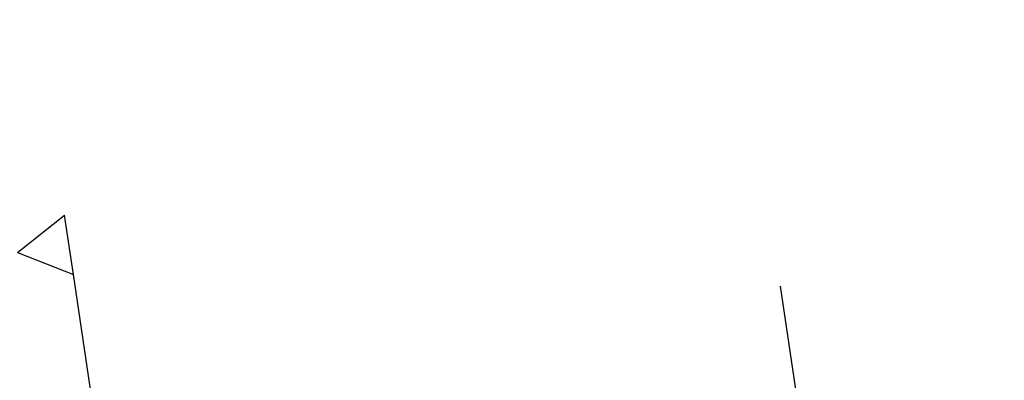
# Model space of a CAD drawing. Header units: metres. Extents: x 0 to 269924, y 0 to 933292.
# Tile 37 of 247: x 133865.3 to 133873.49, y 465825.84 to 465828.85. Entities that reach past the tile are written whole.
import ezdxf
from ezdxf import colors
from ezdxf.entities.mleader import LeaderData, LeaderLine
from ezdxf.math import Vec2, Vec3

# ---------------------------------------------------------------- set-up
doc = ezdxf.new("R2010")
doc.units = ezdxf.units.M
doc.layers.add('B-WE-OG-TERREIN_ERF-SD', color=150, linetype='Continuous', lineweight=25, true_color=0x007fff)
doc.layers.add('N-WE-KL-ET_LS_OV_LICHTMAST-S', color=190, linetype='Continuous', lineweight=25)
doc.layers.add('N-WE-VH-VERHARDING-T18', color=10, linetype='Continuous', lineweight=18)
doc.layers.add('X-XX-AL-HULPLIJN-GD', color=30, linetype='Continuous', lineweight=25, plot=False)
doc.styles.add('NLCS-ISO-M200-T18', font='NLCS-ISO.ttf', dxfattribs={"height": 0.36})

# ---------------------------------------------------------------- blocks, each defined once
blk = doc.blocks.new('SOG-ERFGRENS_LINKS-D')
for p, q in [((-0.4330127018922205, 3.25), (-8.881784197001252e-16, 3.5)), ((-8.881784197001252e-16, 3), (-1.77635683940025e-15, 3.5)), ((-0.4330127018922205, 3.25), (-8.881784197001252e-16, 3)), ((0, 0), (-8.881784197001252e-16, 3))]:
    blk.add_line(p, q)
blk = doc.blocks.new('PROFIEL 8')
at = {"layer": 'B-WE-OG-TERREIN_ERF-SD'}
blk.add_blockref('SOG-ERFGRENS_LINKS-D', (5.221855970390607, -0.08755459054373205), dxfattribs=at)

msp = doc.modelspace()

# ---------------------------------------------------------------- block references
at = {"layer": 'N-WE-KL-ET_LS_OV_LICHTMAST-S', "rotation": 8.452767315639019}
msp.add_blockref('PROFIEL 8', (133861.0087702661, 465823.0765775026), dxfattribs=at)

# ---------------------------------------------------------------- next in the draw order: linework, layer by layer
at = {"layer": 'X-XX-AL-HULPLIJN-GD'}
msp.add_lwpolyline([(133871.6238116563, 465826.6260364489), (133872.2618491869, 465822.3326193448)], dxfattribs=at)

# ---------------------------------------------------------------- next in the draw order: leaders
at = {"layer": 'N-WE-VH-VERHARDING-T18'}
ml = msp.add_multileader_mtext('Standard', dxfattribs=at)
ml.set_content('', color=256, style='NLCS-ISO-M200-T18')
ml.set_leader_properties(color=256, linetype='ByLayer', lineweight=-1)
ml.build(insert=Vec2(0, 0))
ml.multileader.update_dxf_attribs({"has_dogleg": 0, "text_left_attachment_type": 5, "text_right_attachment_type": 5, "dogleg_length": 0.36, "arrow_head_size": 0.36})
ctx = ml.context
ctx.base_point, ctx.char_height, ctx.arrow_head_size, ctx.landing_gap_size, ctx.plane_origin = Vec3(135697.3917517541, 466805.7658595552), 0.36, 0.36, 0.18, Vec3(135695.696623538, 466805.188890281)
ctx.left_attachment, ctx.right_attachment = 5, 5
notes = []
notes.append((ctx, [(0, (0, 0, 0), (0, 0), (1, 0), 1, [])]))
ctx.mtext.insert, ctx.mtext.rotation, ctx.mtext.flow_direction = Vec3(135697.5717517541, 466806.1258595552), -0.1475286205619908, 5
for ctx, leaders in notes:
    for number, flags, end, landing, length, lines in leaders:
        leader = LeaderData()
        leader.index, (leader.has_last_leader_line, leader.has_dogleg_vector, leader.attachment_direction) = number, flags
        leader.last_leader_point, leader.dogleg_vector, leader.dogleg_length = Vec3(end), Vec3(landing), length
        for number, points, colour, breaks in lines:
            line = LeaderLine()
            line.index, line.vertices, line.color, line.breaks = number, Vec3.list(points), colors.encode_raw_color(colour), breaks
            leader.lines.append(line)
        ctx.leaders.append(leader)

doc.saveas('drawing.dxf')
